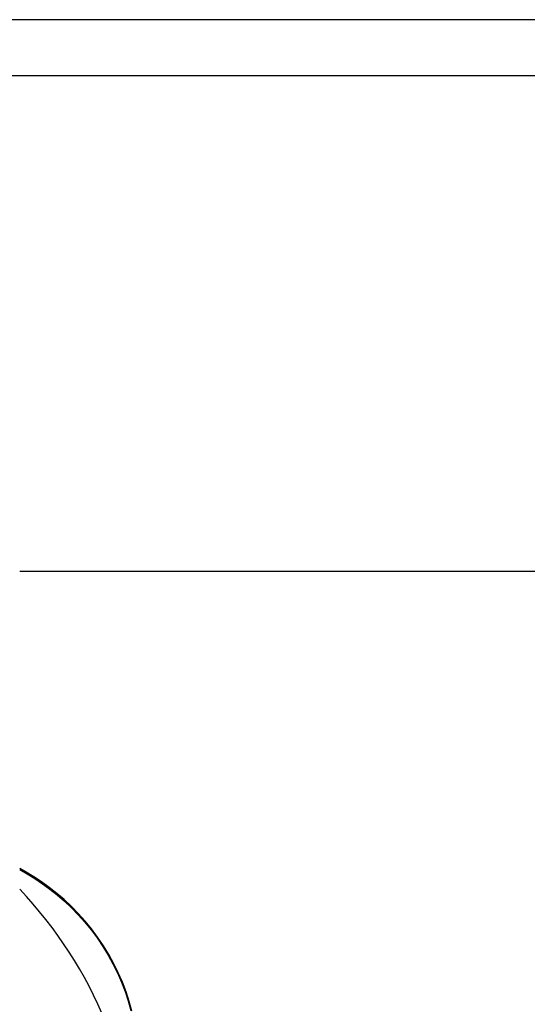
# Model space of a CAD drawing. Header units: inches. Extents: x 15 to 513, y 46 to 241.
# Tile 85 of 256: x 42.719 to 43.338, y 161.877 to 163.078. Entities that reach past the tile are written whole.
import ezdxf

# ---------------------------------------------------------------- set-up
doc = ezdxf.new("R2010")
doc.units = ezdxf.units.IN
doc.header["$MEASUREMENT"] = 0
doc.layers.add('Visible Edges(ANSI)', color=7, linetype='Continuous', lineweight=25)
doc.layers.add('Visible Tangent Edges(ANSI)', color=7, linetype='Continuous', lineweight=25)

msp = doc.modelspace()

# ---------------------------------------------------------------- linework, layer by layer
at = {"layer": 'Visible Edges(ANSI)'}
for p, q in [((69.1381, 163.0778), (15.5331, 163.0778)), ((15.5331, 163.0098), (69.1381, 163.0098)), ((64.6033, 162.4048), (42.7195, 162.4048)), ((42.7272, 162.0384), (42.7195, 162.0429))]:
    msp.add_line(p, q, dxfattribs=at)
at = {"layer": 'Visible Edges(ANSI)', "flags": 128}
msp.add_lwpolyline([(42.8563, 161.8688), (42.853, 161.8806), (42.8491, 161.8923), (42.8446, 161.904), (42.8396, 161.9154), (42.834, 161.9267), (42.828, 161.9378), (42.8214, 161.9486), (42.8144, 161.959), (42.8069, 161.9691), (42.7991, 161.9787), (42.7909, 161.9879), (42.7824, 161.9965), (42.7736, 162.0048), (42.7646, 162.0125), (42.7554, 162.0197), (42.7461, 162.0265), (42.7366, 162.0327), (42.7272, 162.0384)], dxfattribs=at)
at = {"layer": 'Visible Edges(ANSI)'}
msp.add_arc((42.3348, 161.6538), 0.5295, 1.3331, 43.4046, dxfattribs=at)
at = {"layer": 'Visible Tangent Edges(ANSI)'}
msp.add_line((42.7195, 162.0414), (42.7286, 162.0361), dxfattribs=at)
at = {"layer": 'Visible Tangent Edges(ANSI)', "flags": 128}
msp.add_lwpolyline([(42.7286, 162.0361), (42.7379, 162.0304), (42.7471, 162.0243), (42.7562, 162.0176), (42.7652, 162.0105), (42.774, 162.0029), (42.7825, 161.9949), (42.7909, 161.9863), (42.7989, 161.9773), (42.8065, 161.9679), (42.8138, 161.9581), (42.8207, 161.9478), (42.8271, 161.9373), (42.8331, 161.9265), (42.8385, 161.9154), (42.8435, 161.9041), (42.8479, 161.8928), (42.8517, 161.8813), (42.855, 161.8698)], dxfattribs=at)
at = {"layer": 'Visible Tangent Edges(ANSI)'}
msp.add_ellipse((42.7222, 162.0298), major_axis=(0.00499, 0.00866), ratio=0.493692, start_param=5.759679, end_param=6.283185, dxfattribs=at)

doc.saveas('drawing.dxf')
